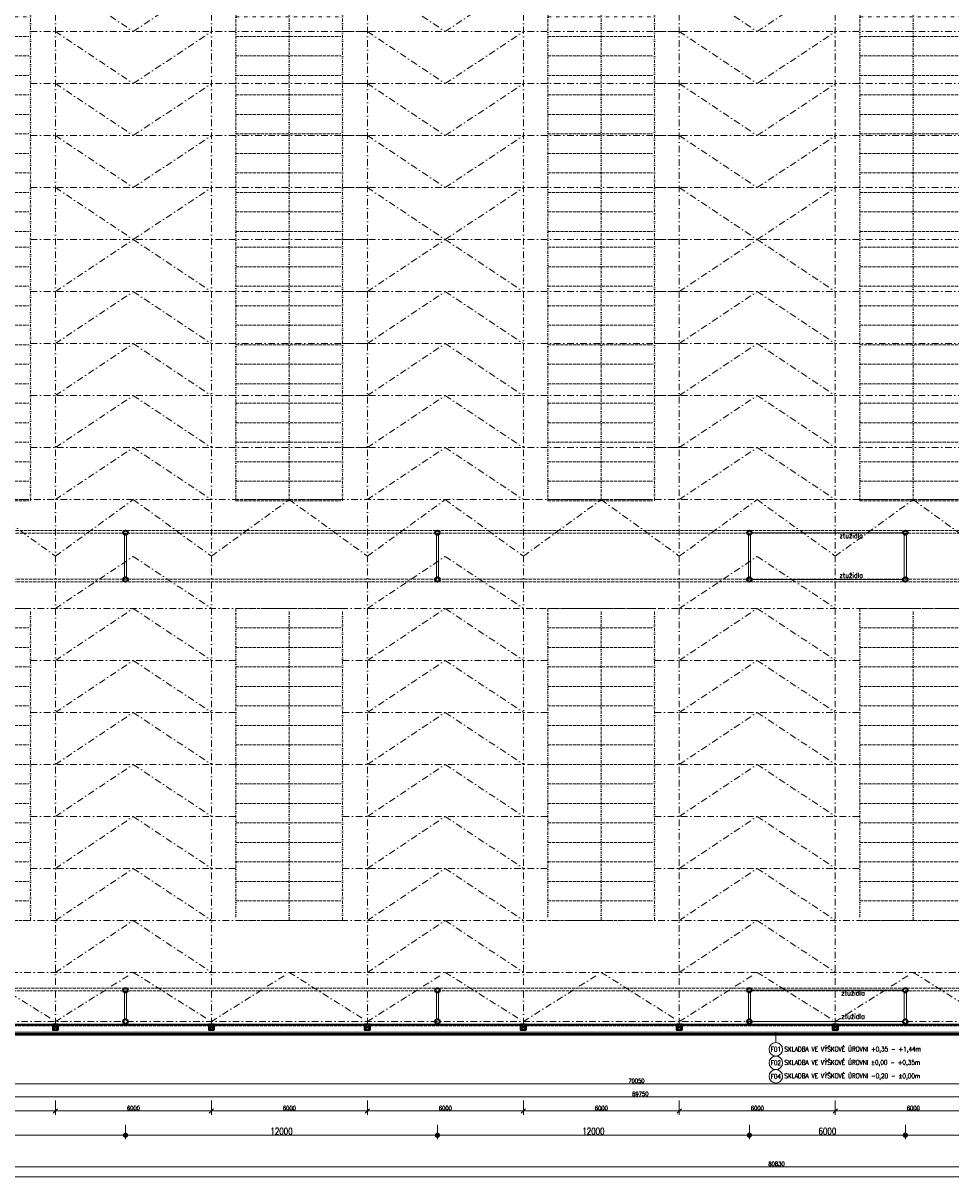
# Model space of a CAD drawing. Header units: millimetres. Extents: x -485339 to 286898, y -1189934 to 1602269.
# Tile 15 of 230: x -264980 to -229292, y -1065795 to -1021269. Entities that reach past the tile are written whole.
import ezdxf
from ezdxf.enums import TextEntityAlignment as Align

# ---------------------------------------------------------------- set-up
doc = ezdxf.new("R2010")
doc.units = ezdxf.units.MM
doc.header["$LTSCALE"] = 10
for name, pattern in [('DASHDOT', [25.4, 12.7, -6.35, 0, -6.35]), ('DĚLICÍ2', [15.875, 6.35, -3.175, 0, -3.175, 0, -3.175]), ('ČÁRKOVANÁ2', [9.525, 6.35, -3.175])]:
    doc.linetypes.add(name, pattern=pattern)
doc.layers.get('Defpoints').update_dxf_attribs({"lineweight": 0})
for name, color, linetype, lineweight in [('N_kóty', 10, 'Continuous', 18), ('N_popis', 10, 'Continuous', 18), ('N_čáry_obrys', 10, 'Continuous', 35), ('N_čáry_obv.plášt', 212, 'Continuous', 18), ('St_kóty', 132, 'Continuous', 18), ('St_sloupy_konstrukce haly', 5, 'Continuous', 35), ('St_sloupy_opláštění_půdorys', 25, 'Continuous', 35), ('St_čáry_nad', 250, 'DĚLICÍ2', 18), ('St_čáry_osy', 250, 'DASHDOT', 18), ('St_čáry_plné', 250, 'Continuous', 18), ('St_čáry_pod', 250, 'ČÁRKOVANÁ2', 18)]:
    doc.layers.add(name, color=color, linetype=linetype, lineweight=lineweight)
doc.styles.get("Standard").update_dxf_attribs({"font": 'simplex.shx', "width": 0.8})
doc.linetypes.add('IZOLACE', pattern='A,0.0001,-0.1,[134,ltypeshp.shx,S=0.1,R=0,X=-0.1,Y=0],-0.2,[134,ltypeshp.shx,S=0.1,R=180,X=0.1,Y=0],-0.1', length=0.4001)
doc.dimstyles.new('stavebníM100', dxfattribs={"dimtxt": 165, "dimasz": 170, "dimexe": 150, "dimexo": 100, "dimgap": 30, "dimtad": 1, "dimdec": 0, "dimtxsty": 'Standard', "dimblk": 'OBLIQUE', "dimcen": -2.5, "dimdle": 150, "dimclrd": 256, "dimclre": 256, "dimclrt": 256, "dimadec": 4, "dimazin": 0, "dimtfac": 1, "dimtdec": 0, "dimtmove": 2, "dimatfit": 3, "dimldrblk": 'OBLIQUE', "dimfxl": 400, "dimfxlon": 1, "dimlwd": -1, "dimlwe": -1, "dimarcsym": 0})
doc.dimstyles.new('stavebníM100_modul', dxfattribs={"dimtxt": 250, "dimasz": 200, "dimexe": 150, "dimexo": 100, "dimgap": 30, "dimtad": 1, "dimdec": 0, "dimtxsty": 'Standard', "dimblk": 'DOT', "dimcen": -2.5, "dimdle": 150, "dimclrd": 256, "dimclre": 256, "dimclrt": 256, "dimadec": 4, "dimazin": 0, "dimtfac": 1, "dimtdec": 0, "dimtmove": 2, "dimatfit": 3, "dimldrblk": 'OBLIQUE', "dimfxl": 400, "dimfxlon": 1, "dimlwd": -1, "dimlwe": -1, "dimarcsym": 0})

# ---------------------------------------------------------------- blocks, each defined once
blk = doc.blocks.new('G$C08AFE675')
at = {"layer": 'St_sloupy_konstrukce haly', "color": 250, "lineweight": 18, "ltscale": 2}
for points in [[(-525, 40), (525, 40)], [(-525, -40), (525, -40)]]:
    blk.add_lwpolyline(points, dxfattribs=at)
at = {"layer": 'St_sloupy_konstrukce haly', "ltscale": 2}
for centre in [(-600, 0), (600, 0)]:
    blk.add_circle(centre, 85, dxfattribs=at)
blk = doc.blocks.new('G$CD8A98CDB')
at = {"layer": 'St_sloupy_konstrukce haly', "color": 250, "lineweight": 18, "ltscale": 2}
for points in [[(-825, 0), (825, 0)], [(-825, -80), (825, -80)]]:
    blk.add_lwpolyline(points, dxfattribs=at)
at = {"layer": 'St_sloupy_konstrukce haly', "ltscale": 2}
for centre in [(-900, -40), (900, -40)]:
    blk.add_circle(centre, 85, dxfattribs=at)
blk = doc.blocks.new('G$C0F2906C7')
at = {"layer": 'St_sloupy_opláštění_půdorys', "ltscale": 2}
blk.add_lwpolyline([(-105, -105), (105, -105), (105, 105), (-105, 105)], close=True, dxfattribs=at)
for points in [[(-105, 105), (105, -105)], [(105, 105), (-105, -105)]]:
    blk.add_lwpolyline(points, dxfattribs=at)
blk = doc.blocks.new('G$CE3D3B369')
at = {"layer": 'St_čáry_osy', "linetype": 'ByBlock', "ltscale": 2}
blk.add_lwpolyline([(0, 0), (12000, 0), (12000, 4100), (0, 4100)], close=True, dxfattribs=at)
for points in [[(750, 4100), (750, 0)], [(1500, 4100), (1500, 0)], [(2250, 4100), (2250, 0)], [(3000, 4100), (3000, 0)], [(3750, 4100), (3750, 0)], [(4500, 4100), (4500, 0)], [(5250, 4100), (5250, 0)], [(6000, 4100), (6000, 0)], [(6750, 4100), (6750, 0)], [(7500, 4100), (7500, 0)], [(8250, 4100), (8250, 0)], [(9000, 4100), (9000, 0)], [(9750, 4100), (9750, 0)], [(10500, 4100), (10500, 0)], [(11250, 4100), (11250, 0)], [(0, 2050), (12000, 2050)]]:
    blk.add_lwpolyline(points, dxfattribs=at)
at = {"layer": 'St_čáry_osy', "ltscale": 2}
blk.add_lwpolyline([(12000, 4100), (12000, 0)], dxfattribs=at)
blk = doc.blocks.new('G$C7F8F446A')
at = {"layer": 'St_čáry_plné', "color": 0, "linetype": 'ByBlock', "ltscale": 2}
for p, q in [((20055, 4100), (-55, 4100)), ((-55, 0), (20055, 0))]:
    blk.add_line(p, q, dxfattribs=at)
for points in [[(-55, 4100), (-55, 0)], [(695, 4100), (695, 0)], [(1445, 4100), (1445, 0)], [(2195, 4100), (2195, 0)], [(2945, 4100), (2945, 0)], [(3695, 4100), (3695, 0)], [(4445, 4100), (4445, 0)], [(5195, 4100), (5195, 0)], [(5945, 4100), (5945, 0)], [(6695, 4100), (6695, 0)], [(7445, 4100), (7445, 0)], [(8195, 4100), (8195, 0)], [(8945, 4100), (8945, 0)], [(9695, 4100), (9695, 0)], [(10305, 4100), (10305, 0)], [(11055, 4100), (11055, 0)], [(11805, 4100), (11805, 0)], [(12555, 4100), (12555, 0)], [(13305, 4100), (13305, 0)], [(14055, 4100), (14055, 0)], [(14805, 4100), (14805, 0)], [(15555, 4100), (15555, 0)], [(16305, 4100), (16305, 0)], [(17055, 4100), (17055, 0)], [(17805, 4100), (17805, 0)], [(18555, 4100), (18555, 0)], [(19305, 4100), (19305, 0)], [(20055, 4100), (20055, 0)], [(-55, 2050), (20000, 2050)]]:
    blk.add_lwpolyline(points, dxfattribs=at)
at = {"layer": 'St_čáry_pod', "color": 0, "linetype": 'ByBlock', "ltscale": 2}
for p, q in [((0, 4100), (0, 0)), ((20000, 0), (20000, 4100))]:
    blk.add_line(p, q, dxfattribs=at)
blk = doc.blocks.new('*U6982')
at = {"layer": 'St_čáry_osy', "ltscale": 2}
blk.add_lwpolyline([(-3000, -1000), (-4, 1000), (3000, -1000)], dxfattribs=at)
blk = doc.blocks.new('*U6981')
at = {"layer": 'St_čáry_osy', "ltscale": 2}
for p in [(0, 8000), (12000, 8000), (24000, 8000), (0, 6000), (12000, 6000), (24000, 6000), (0, 4000), (12000, 4000), (24000, 4000), (0, 2000), (12000, 2000), (24000, 2000), (0, 0), (12000, 0), (24000, 0)]:
    blk.add_blockref('*U6982', p, dxfattribs=at)
blk = doc.blocks.new('*U6984')
at = {"layer": 'St_čáry_osy', "ltscale": 2}
blk.add_lwpolyline([(-3000, -1000), (-4, 1000), (3000, -1000)], dxfattribs=at)
blk = doc.blocks.new('*U6983')
at = {"layer": 'St_čáry_osy', "ltscale": 2}
for p in [(0, 8000), (12000, 8000), (24000, 8000), (0, 6000), (12000, 6000), (24000, 6000), (0, 4000), (12000, 4000), (24000, 4000), (0, 2000), (12000, 2000), (24000, 2000), (0, 0), (12000, 0), (24000, 0)]:
    blk.add_blockref('*U6984', p, dxfattribs=at)
blk = doc.blocks.new('*U6986')
at = {"layer": 'St_čáry_osy', "ltscale": 2}
for points in [[(-3950, 8000), (9058, 8000)], [(-3950, 6000), (9058, 6000)], [(-3950, 4000), (9058, 4000)], [(-3950, 2000), (9058, 2000)], [(-3950, 0), (9058, 0)], [(-3950, -2000), (9058, -2000)], [(-3950, -4000), (9058, -4000)], [(-3950, -6000), (9058, -6000)], [(-3950, -8000), (9058, -8000)]]:
    blk.add_lwpolyline(points, dxfattribs=at)
blk = doc.blocks.new('*U6985')
at = {"layer": 'St_čáry_osy', "ltscale": 2}
for p in [(0, 0), (12000, 0), (24000, 0)]:
    blk.add_blockref('*U6986', p, dxfattribs=at)
blk = doc.blocks.new('*U6988')
at = {"layer": 'St_čáry_osy', "ltscale": 2}
blk.add_lwpolyline([(-3000, -1945), (-4, -55), (3000, -1945)], dxfattribs=at)
blk = doc.blocks.new('*U6987')
at = {"layer": 'St_čáry_osy', "ltscale": 2}
for p in [(0, 0), (6000, 0), (12000, 0), (18000, 0), (24000, 0), (30000, 0), (36000, 0)]:
    blk.add_blockref('*U6988', p, dxfattribs=at)
blk = doc.blocks.new('*U6990')
at = {"layer": 'St_čáry_osy', "ltscale": 2}
blk.add_lwpolyline([(-3000, -1000), (-4, 1000), (3000, -1000)], dxfattribs=at)
blk = doc.blocks.new('*U6989')
at = {"layer": 'St_čáry_osy', "ltscale": 2}
for p in [(0, 14000), (12000, 14000), (24000, 14000), (36000, 14000), (0, 12000), (12000, 12000), (24000, 12000), (36000, 12000), (0, 10000), (12000, 10000), (24000, 10000), (36000, 10000), (0, 8000), (12000, 8000), (24000, 8000), (36000, 8000), (0, 6000), (12000, 6000), (24000, 6000), (36000, 6000), (0, 4000), (12000, 4000), (24000, 4000), (36000, 4000), (0, 2000), (12000, 2000), (24000, 2000), (36000, 2000), (0, 0), (12000, 0), (24000, 0), (36000, 0)]:
    blk.add_blockref('*U6990', p, dxfattribs=at)
blk = doc.blocks.new('_OBLIQUE')
at = {"color": 0, "linetype": 'ByBlock'}
blk.add_line((-0.5, -0.5), (0.5, 0.5), dxfattribs=at)
blk = doc.blocks.new('*D6996')
at = {"layer": 'Defpoints', "color": 0}
for p in [(-276113, -1061874), (-206363, -1062274), (-206363, -1062563)]:
    blk.add_point(p, dxfattribs=at)
at = {"layer": 'St_kóty'}
for p, q in [((-276113, -1062163), (-276113, -1062713)), ((-206363, -1062374), (-206363, -1062713)), ((-276263, -1062563), (-206213, -1062563))]:
    blk.add_line(p, q, dxfattribs=at)
at = {"layer": 'St_kóty', "linetype": 'ByBlock', "xscale": 170, "yscale": 170, "zscale": 170, "rotation": 180}
blk.add_blockref('_OBLIQUE', (-276113, -1062563), dxfattribs=at)
at = {"layer": 'St_kóty', "linetype": 'ByBlock', "xscale": 170, "yscale": 170, "zscale": 170}
blk.add_blockref('_OBLIQUE', (-206363, -1062563), dxfattribs=at)
at = {"layer": 'St_kóty', "insert": (-241238, -1062450), "char_height": 165, "attachment_point": 5}
blk.add_mtext('69750', dxfattribs=at)
blk = doc.blocks.new('*D7013')
at = {"layer": 'Defpoints', "color": 0}
for p in [(-269738, -1059883), (-263738, -1059883), (-263738, -1063107)]:
    blk.add_point(p, dxfattribs=at)
at = {"layer": 'St_kóty'}
for p, q in [((-269738, -1062707), (-269738, -1063257)), ((-263738, -1062707), (-263738, -1063257)), ((-269888, -1063107), (-263588, -1063107))]:
    blk.add_line(p, q, dxfattribs=at)
at = {"layer": 'St_kóty', "linetype": 'ByBlock', "xscale": 170, "yscale": 170, "zscale": 170, "rotation": 180}
blk.add_blockref('_OBLIQUE', (-269738, -1063107), dxfattribs=at)
at = {"layer": 'St_kóty', "linetype": 'ByBlock', "xscale": 170, "yscale": 170, "zscale": 170}
blk.add_blockref('_OBLIQUE', (-263738, -1063107), dxfattribs=at)
at = {"layer": 'St_kóty', "insert": (-266738, -1062994), "char_height": 165, "attachment_point": 5}
blk.add_mtext('6000', dxfattribs=at)
blk = doc.blocks.new('*D7014')
at = {"layer": 'Defpoints', "color": 0}
for p in [(-263738, -1059883), (-257738, -1059883), (-257738, -1063107)]:
    blk.add_point(p, dxfattribs=at)
at = {"layer": 'St_kóty'}
for p, q in [((-263738, -1062707), (-263738, -1063257)), ((-257738, -1062707), (-257738, -1063257)), ((-263888, -1063107), (-257588, -1063107))]:
    blk.add_line(p, q, dxfattribs=at)
at = {"layer": 'St_kóty', "linetype": 'ByBlock', "xscale": 170, "yscale": 170, "zscale": 170, "rotation": 180}
blk.add_blockref('_OBLIQUE', (-263738, -1063107), dxfattribs=at)
at = {"layer": 'St_kóty', "linetype": 'ByBlock', "xscale": 170, "yscale": 170, "zscale": 170}
blk.add_blockref('_OBLIQUE', (-257738, -1063107), dxfattribs=at)
at = {"layer": 'St_kóty', "insert": (-260738, -1062994), "char_height": 165, "attachment_point": 5}
blk.add_mtext('6000', dxfattribs=at)
blk = doc.blocks.new('*D7015')
at = {"layer": 'Defpoints', "color": 0}
for p in [(-257738, -1059883), (-251738, -1059883), (-251738, -1063107)]:
    blk.add_point(p, dxfattribs=at)
at = {"layer": 'St_kóty'}
for p, q in [((-257738, -1062707), (-257738, -1063257)), ((-251738, -1062707), (-251738, -1063257)), ((-257888, -1063107), (-251588, -1063107))]:
    blk.add_line(p, q, dxfattribs=at)
at = {"layer": 'St_kóty', "linetype": 'ByBlock', "xscale": 170, "yscale": 170, "zscale": 170, "rotation": 180}
blk.add_blockref('_OBLIQUE', (-257738, -1063107), dxfattribs=at)
at = {"layer": 'St_kóty', "linetype": 'ByBlock', "xscale": 170, "yscale": 170, "zscale": 170}
blk.add_blockref('_OBLIQUE', (-251738, -1063107), dxfattribs=at)
at = {"layer": 'St_kóty', "insert": (-254738, -1062994), "char_height": 165, "attachment_point": 5}
blk.add_mtext('6000', dxfattribs=at)
blk = doc.blocks.new('*D7016')
at = {"layer": 'Defpoints', "color": 0}
for p in [(-251738, -1059883), (-245738, -1059883), (-245738, -1063107)]:
    blk.add_point(p, dxfattribs=at)
at = {"layer": 'St_kóty'}
for p, q in [((-251738, -1062707), (-251738, -1063257)), ((-245738, -1062707), (-245738, -1063257)), ((-251888, -1063107), (-245588, -1063107))]:
    blk.add_line(p, q, dxfattribs=at)
at = {"layer": 'St_kóty', "linetype": 'ByBlock', "xscale": 170, "yscale": 170, "zscale": 170, "rotation": 180}
blk.add_blockref('_OBLIQUE', (-251738, -1063107), dxfattribs=at)
at = {"layer": 'St_kóty', "linetype": 'ByBlock', "xscale": 170, "yscale": 170, "zscale": 170}
blk.add_blockref('_OBLIQUE', (-245738, -1063107), dxfattribs=at)
at = {"layer": 'St_kóty', "insert": (-248738, -1062994), "char_height": 165, "attachment_point": 5}
blk.add_mtext('6000', dxfattribs=at)
blk = doc.blocks.new('*D7017')
at = {"layer": 'Defpoints', "color": 0}
for p in [(-245738, -1059883), (-239738, -1059883), (-239738, -1063107)]:
    blk.add_point(p, dxfattribs=at)
at = {"layer": 'St_kóty'}
for p, q in [((-245738, -1062707), (-245738, -1063257)), ((-239738, -1062707), (-239738, -1063257)), ((-245888, -1063107), (-239588, -1063107))]:
    blk.add_line(p, q, dxfattribs=at)
at = {"layer": 'St_kóty', "linetype": 'ByBlock', "xscale": 170, "yscale": 170, "zscale": 170, "rotation": 180}
blk.add_blockref('_OBLIQUE', (-245738, -1063107), dxfattribs=at)
at = {"layer": 'St_kóty', "linetype": 'ByBlock', "xscale": 170, "yscale": 170, "zscale": 170}
blk.add_blockref('_OBLIQUE', (-239738, -1063107), dxfattribs=at)
at = {"layer": 'St_kóty', "insert": (-242738, -1062994), "char_height": 165, "attachment_point": 5}
blk.add_mtext('6000', dxfattribs=at)
blk = doc.blocks.new('*D7018')
at = {"layer": 'Defpoints', "color": 0}
for p in [(-239738, -1059883), (-233738, -1059883), (-233738, -1063107)]:
    blk.add_point(p, dxfattribs=at)
at = {"layer": 'St_kóty'}
for p, q in [((-239738, -1062707), (-239738, -1063257)), ((-233738, -1062707), (-233738, -1063257)), ((-239888, -1063107), (-233588, -1063107))]:
    blk.add_line(p, q, dxfattribs=at)
at = {"layer": 'St_kóty', "linetype": 'ByBlock', "xscale": 170, "yscale": 170, "zscale": 170, "rotation": 180}
blk.add_blockref('_OBLIQUE', (-239738, -1063107), dxfattribs=at)
at = {"layer": 'St_kóty', "linetype": 'ByBlock', "xscale": 170, "yscale": 170, "zscale": 170}
blk.add_blockref('_OBLIQUE', (-233738, -1063107), dxfattribs=at)
at = {"layer": 'St_kóty', "insert": (-236738, -1062994), "char_height": 165, "attachment_point": 5}
blk.add_mtext('6000', dxfattribs=at)
blk = doc.blocks.new('*D7019')
at = {"layer": 'Defpoints', "color": 0}
for p in [(-233738, -1059883), (-227738, -1059883), (-227738, -1063107)]:
    blk.add_point(p, dxfattribs=at)
at = {"layer": 'St_kóty'}
for p, q in [((-233738, -1062707), (-233738, -1063257)), ((-227738, -1062707), (-227738, -1063257)), ((-233888, -1063107), (-227588, -1063107))]:
    blk.add_line(p, q, dxfattribs=at)
at = {"layer": 'St_kóty', "linetype": 'ByBlock', "xscale": 170, "yscale": 170, "zscale": 170, "rotation": 180}
blk.add_blockref('_OBLIQUE', (-233738, -1063107), dxfattribs=at)
at = {"layer": 'St_kóty', "linetype": 'ByBlock', "xscale": 170, "yscale": 170, "zscale": 170}
blk.add_blockref('_OBLIQUE', (-227738, -1063107), dxfattribs=at)
at = {"layer": 'St_kóty', "insert": (-230738, -1062994), "char_height": 165, "attachment_point": 5}
blk.add_mtext('6000', dxfattribs=at)
blk = doc.blocks.new('_Dot')
at = {"color": 0, "linetype": 'ByBlock', "lineweight": -2}
blk.add_line((-0.5, 0), (-1, 0), dxfattribs=at)
at = {"color": 0, "linetype": 'ByBlock', "const_width": 0.5}
blk.add_lwpolyline([(-0.25, 0, 1), (0.25, 0, 1)], format="xyb", close=True, dxfattribs=at)
blk = doc.blocks.new('*D7035')
at = {"layer": 'Defpoints', "color": 0}
for p in [(-231043, -1040868), (-219043, -1040868), (-231043, -1064041)]:
    blk.add_point(p, dxfattribs=at)
at = {"layer": 'St_kóty'}
for p, q in [((-231043, -1063641), (-231043, -1064191)), ((-219043, -1063641), (-219043, -1064191)), ((-219243, -1064041), (-230843, -1064041))]:
    blk.add_line(p, q, dxfattribs=at)
at = {"layer": 'St_kóty', "linetype": 'ByBlock', "xscale": 200, "yscale": 200, "zscale": 200, "rotation": 180}
blk.add_blockref('_Dot', (-231043, -1064041), dxfattribs=at)
at = {"layer": 'St_kóty', "linetype": 'ByBlock', "xscale": 200, "yscale": 200, "zscale": 200}
blk.add_blockref('_Dot', (-219043, -1064041), dxfattribs=at)
at = {"layer": 'St_kóty', "insert": (-225043, -1063886), "char_height": 250, "attachment_point": 5}
blk.add_mtext('12000', dxfattribs=at)
blk = doc.blocks.new('*D7036')
at = {"layer": 'Defpoints', "color": 0}
for p in [(-237043, -1040868), (-231043, -1040868), (-237043, -1064041)]:
    blk.add_point(p, dxfattribs=at)
at = {"layer": 'St_kóty'}
for p, q in [((-237043, -1063641), (-237043, -1064191)), ((-231043, -1063641), (-231043, -1064191)), ((-231243, -1064041), (-236843, -1064041))]:
    blk.add_line(p, q, dxfattribs=at)
at = {"layer": 'St_kóty', "linetype": 'ByBlock', "xscale": 200, "yscale": 200, "zscale": 200, "rotation": 180}
blk.add_blockref('_Dot', (-237043, -1064041), dxfattribs=at)
at = {"layer": 'St_kóty', "linetype": 'ByBlock', "xscale": 200, "yscale": 200, "zscale": 200}
blk.add_blockref('_Dot', (-231043, -1064041), dxfattribs=at)
at = {"layer": 'St_kóty', "insert": (-234043, -1063886), "char_height": 250, "attachment_point": 5}
blk.add_mtext('6000', dxfattribs=at)
blk = doc.blocks.new('*D7037')
at = {"layer": 'Defpoints', "color": 0}
for p in [(-249043, -1040868), (-237043, -1040868), (-249043, -1064041)]:
    blk.add_point(p, dxfattribs=at)
at = {"layer": 'St_kóty'}
for p, q in [((-249043, -1063641), (-249043, -1064191)), ((-237043, -1063641), (-237043, -1064191)), ((-237243, -1064041), (-248843, -1064041))]:
    blk.add_line(p, q, dxfattribs=at)
at = {"layer": 'St_kóty', "linetype": 'ByBlock', "xscale": 200, "yscale": 200, "zscale": 200, "rotation": 180}
blk.add_blockref('_Dot', (-249043, -1064041), dxfattribs=at)
at = {"layer": 'St_kóty', "linetype": 'ByBlock', "xscale": 200, "yscale": 200, "zscale": 200}
blk.add_blockref('_Dot', (-237043, -1064041), dxfattribs=at)
at = {"layer": 'St_kóty', "insert": (-243043, -1063886), "char_height": 250, "attachment_point": 5}
blk.add_mtext('12000', dxfattribs=at)
blk = doc.blocks.new('*D7038')
at = {"layer": 'Defpoints', "color": 0}
for p in [(-261043, -1040868), (-249043, -1040868), (-261043, -1064041)]:
    blk.add_point(p, dxfattribs=at)
at = {"layer": 'St_kóty'}
for p, q in [((-261043, -1063641), (-261043, -1064191)), ((-249043, -1063641), (-249043, -1064191)), ((-249243, -1064041), (-260843, -1064041))]:
    blk.add_line(p, q, dxfattribs=at)
at = {"layer": 'St_kóty', "linetype": 'ByBlock', "xscale": 200, "yscale": 200, "zscale": 200, "rotation": 180}
blk.add_blockref('_Dot', (-261043, -1064041), dxfattribs=at)
at = {"layer": 'St_kóty', "linetype": 'ByBlock', "xscale": 200, "yscale": 200, "zscale": 200}
blk.add_blockref('_Dot', (-249043, -1064041), dxfattribs=at)
at = {"layer": 'St_kóty', "insert": (-255043, -1063886), "char_height": 250, "attachment_point": 5}
blk.add_mtext('12000', dxfattribs=at)
blk = doc.blocks.new('*D7039')
at = {"layer": 'Defpoints', "color": 0}
for p in [(-273043, -1040868), (-261043, -1040868), (-273043, -1064041)]:
    blk.add_point(p, dxfattribs=at)
at = {"layer": 'St_kóty'}
for p, q in [((-273043, -1063641), (-273043, -1064191)), ((-261043, -1063641), (-261043, -1064191)), ((-261243, -1064041), (-272843, -1064041))]:
    blk.add_line(p, q, dxfattribs=at)
at = {"layer": 'St_kóty', "linetype": 'ByBlock', "xscale": 200, "yscale": 200, "zscale": 200, "rotation": 180}
blk.add_blockref('_Dot', (-273043, -1064041), dxfattribs=at)
at = {"layer": 'St_kóty', "linetype": 'ByBlock', "xscale": 200, "yscale": 200, "zscale": 200}
blk.add_blockref('_Dot', (-261043, -1064041), dxfattribs=at)
at = {"layer": 'St_kóty', "insert": (-267043, -1063886), "char_height": 250, "attachment_point": 5}
blk.add_mtext('12000', dxfattribs=at)
blk = doc.blocks.new('*D7256')
at = {"layer": 'Defpoints', "color": 0}
for p in [(-179483, -1042046), (-276413, -1060078), (-179483, -1065645)]:
    blk.add_point(p, dxfattribs=at)
at = {"layer": 'St_kóty'}
for p, q in [((-276413, -1065245), (-276413, -1065795)), ((-179483, -1065245), (-179483, -1065795)), ((-276563, -1065645), (-179333, -1065645))]:
    blk.add_line(p, q, dxfattribs=at)
at = {"layer": 'St_kóty', "linetype": 'ByBlock', "xscale": 170, "yscale": 170, "zscale": 170, "rotation": 180}
blk.add_blockref('_OBLIQUE', (-276413, -1065645), dxfattribs=at)
at = {"layer": 'St_kóty', "linetype": 'ByBlock', "xscale": 170, "yscale": 170, "zscale": 170}
blk.add_blockref('_OBLIQUE', (-179483, -1065645), dxfattribs=at)
at = {"layer": 'St_kóty', "insert": (-227948, -1065533), "char_height": 165, "attachment_point": 5}
blk.add_mtext('96930', dxfattribs=at)
blk = doc.blocks.new('*D7257')
at = {"layer": 'Defpoints', "color": 0}
for p in [(-276413, -1060078), (-195583, -1060478), (-195583, -1065253)]:
    blk.add_point(p, dxfattribs=at)
at = {"layer": 'St_kóty'}
for p, q in [((-276413, -1064853), (-276413, -1065403)), ((-195583, -1064853), (-195583, -1065403)), ((-276563, -1065253), (-195433, -1065253))]:
    blk.add_line(p, q, dxfattribs=at)
at = {"layer": 'St_kóty', "linetype": 'ByBlock', "xscale": 170, "yscale": 170, "zscale": 170, "rotation": 180}
blk.add_blockref('_OBLIQUE', (-276413, -1065253), dxfattribs=at)
at = {"layer": 'St_kóty', "linetype": 'ByBlock', "xscale": 170, "yscale": 170, "zscale": 170}
blk.add_blockref('_OBLIQUE', (-195583, -1065253), dxfattribs=at)
at = {"layer": 'St_kóty', "insert": (-235998, -1065141), "char_height": 165, "attachment_point": 5}
blk.add_mtext('80830', dxfattribs=at)
blk = doc.blocks.new('*D7307')
at = {"layer": 'Defpoints', "color": 0}
for p in [(-276413, -1060654), (-206363, -1060654), (-206363, -1062062)]:
    blk.add_point(p, dxfattribs=at)
at = {"layer": 'N_kóty'}
for p, q in [((-276413, -1061662), (-276413, -1062212)), ((-206363, -1061662), (-206363, -1062212)), ((-276563, -1062062), (-206213, -1062062))]:
    blk.add_line(p, q, dxfattribs=at)
at = {"layer": 'N_kóty', "linetype": 'ByBlock', "xscale": 170, "yscale": 170, "zscale": 170, "rotation": 180}
blk.add_blockref('_OBLIQUE', (-276413, -1062062), dxfattribs=at)
at = {"layer": 'N_kóty', "linetype": 'ByBlock', "xscale": 170, "yscale": 170, "zscale": 170}
blk.add_blockref('_OBLIQUE', (-206363, -1062062), dxfattribs=at)
at = {"layer": 'N_kóty', "insert": (-241388, -1061949), "char_height": 165, "attachment_point": 5}
blk.add_mtext('70050', dxfattribs=at)

msp = doc.modelspace()

# ---------------------------------------------------------------- linework, layer by layer
at = {"layer": 'N_popis'}
msp.add_lwpolyline([(-236025.4, -1060476.7), (-236025.4, -1060077.6)], dxfattribs=at)
for centre in [(-236025.4, -1060736.6), (-236025.4, -1061256.4), (-236025.4, -1061776.2)]:
    msp.add_circle(centre, 259.9, dxfattribs=at)
at = {"layer": 'N_čáry_obrys', "ltscale": 2}
msp.add_lwpolyline([(-206462.7, -1060177.6), (-276112.7, -1060177.6)], dxfattribs=at)
at = {"layer": 'N_čáry_obv.plášt', "linetype": 'IZOLACE', "ltscale": 10}
msp.add_lwpolyline([(-206412.7, -1060127.6), (-276462.7, -1060127.6)], dxfattribs=at)
at = {"layer": 'St_sloupy_konstrukce haly', "ltscale": 2}
msp.add_lwpolyline([(-276112.7, -1059777.6), (-206362.7, -1059777.6)], dxfattribs=at)
at = {"layer": 'St_čáry_nad', "ltscale": 2}
for points in [[(-179683, -1040782.6), (-275737.7, -1040782.6)], [(-179683, -1040882.6), (-275737.7, -1040882.6)], [(-210462.7, -1042652.6), (-275737.7, -1042652.6)], [(-210462.7, -1042752.6), (-275737.7, -1042752.6)], [(-207042.7, -1058382.6), (-275737.7, -1058382.6)], [(-206959.1, -1058482.6), (-275737.7, -1058482.6)], [(-269632.7, -1059832.6), (-263842.7, -1059832.6)], [(-263632.7, -1059832.6), (-257842.7, -1059832.6)], [(-257632.7, -1059832.6), (-251842.7, -1059832.6)], [(-251632.7, -1059832.6), (-245842.7, -1059832.6)], [(-245632.7, -1059832.6), (-239842.7, -1059832.6)], [(-239632.7, -1059832.6), (-233842.7, -1059832.6)], [(-233632.7, -1059832.6), (-227842.7, -1059832.6)]]:
    msp.add_lwpolyline(points, dxfattribs=at)
at = {"layer": 'St_čáry_osy', "ltscale": 2}
for points in [[(-263737.7, -1059777.6), (-263737.7, -1011656.9)], [(-257737.7, -1059777.6), (-257737.7, -1011656.9)], [(-251737.7, -1059777.6), (-251737.7, -1011656.9)], [(-245737.7, -1059777.6), (-245737.7, -1011656.9)], [(-239737.7, -1059777.6), (-239737.7, -1011656.9)], [(-233737.7, -1059777.6), (-233737.7, -1011656.9)], [(-275737.7, -1039595.1), (-179683, -1039582.3)], [(-269737.7, -1041767.6), (-266742, -1039595.1), (-263737.7, -1041767.6)], [(-263737.7, -1041767.6), (-260742, -1039595.1), (-257737.7, -1041767.6)], [(-257737.7, -1041767.6), (-254742, -1039595.1), (-251737.7, -1041767.6)], [(-251737.7, -1041767.6), (-248742, -1039595.1), (-245737.7, -1041767.6)], [(-245737.7, -1041767.6), (-242742, -1039595.1), (-239737.7, -1041767.6)], [(-239737.7, -1041767.6), (-236742, -1039595.1), (-233737.7, -1041767.6)], [(-233737.7, -1041767.6), (-230742, -1039595.1), (-227737.7, -1041767.6)], [(-276112.7, -1043777.6), (-210362.7, -1043777.6)], [(-264692, -1045777.6), (-256792, -1045777.6)], [(-252692, -1045777.6), (-244792, -1045777.6)], [(-240692, -1045777.6), (-232792, -1045777.6)], [(-264692, -1047777.6), (-256792, -1047777.6)], [(-252692, -1047777.6), (-244792, -1047777.6)], [(-240692, -1047777.6), (-232792, -1047777.6)], [(-264692, -1049777.6), (-256792, -1049777.6)], [(-252692, -1049777.6), (-244792, -1049777.6)], [(-240692, -1049777.6), (-232792, -1049777.6)], [(-264692, -1051777.6), (-256792, -1051777.6)], [(-252692, -1051777.6), (-244792, -1051777.6)], [(-240692, -1051777.6), (-232792, -1051777.6)], [(-264692, -1053777.6), (-256792, -1053777.6)], [(-252692, -1053777.6), (-244792, -1053777.6)], [(-240692, -1053777.6), (-232792, -1053777.6)], [(-276112.7, -1055777.6), (-206362.7, -1055777.6)], [(-276112.7, -1057777.6), (-206362.7, -1057777.6)], [(-206362.7, -1059667.6), (-275957.7, -1059667.6)]]:
    msp.add_lwpolyline(points, dxfattribs=at)
at = {"layer": 'St_čáry_plné', "ltscale": 2}
for points in [[(-236957.7, -1040867.6), (-231127.7, -1040867.6)], [(-236957.7, -1042667.6), (-231127.7, -1042667.6)], [(-236957.7, -1058467.6), (-231127.7, -1058467.6)], [(-236957.7, -1059667.6), (-231127.7, -1059667.6)], [(-206362.7, -1060077.6), (-276112.7, -1060077.6)]]:
    msp.add_lwpolyline(points, dxfattribs=at)

# ---------------------------------------------------------------- block references
at = {"layer": 'St_sloupy_konstrukce haly', "ltscale": 2, "rotation": 90}
for name, p in [('G$CD8A98CDB', (-261082.7, -1041767.6)), ('G$CD8A98CDB', (-249082.7, -1041767.6)), ('G$CD8A98CDB', (-237082.7, -1041767.6)), ('G$CD8A98CDB', (-231082.7, -1041767.6)), ('G$C08AFE675', (-261042.7, -1059067.6)), ('G$C08AFE675', (-249042.7, -1059067.6)), ('G$C08AFE675', (-237042.7, -1059067.6)), ('G$C08AFE675', (-231042.7, -1059067.6))]:
    msp.add_blockref(name, p, dxfattribs=at)
at = {"layer": 'St_sloupy_opláštění_půdorys', "ltscale": 2, "rotation": 90}
for p in [(-263737.7, -1059882.6), (-257737.7, -1059882.6), (-251737.7, -1059882.6), (-245737.7, -1059882.6), (-239737.7, -1059882.6), (-233737.7, -1059882.6)]:
    msp.add_blockref('G$C0F2906C7', p, dxfattribs=at)
at = {"layer": 'St_čáry_nad', "ltscale": 2, "rotation": 90}
for name, p in [('G$C7F8F446A', (-264692, -1039584.6)), ('G$C7F8F446A', (-252692, -1039584.6)), ('G$C7F8F446A', (-240692, -1039584.6)), ('G$C7F8F446A', (-228692, -1039584.6)), ('G$CE3D3B369', (-264692, -1055777.6)), ('G$CE3D3B369', (-252692, -1055777.6)), ('G$CE3D3B369', (-240692, -1055777.6)), ('G$CE3D3B369', (-228692, -1055777.6))]:
    msp.add_blockref(name, p, dxfattribs=at)
at = {"layer": 'St_čáry_osy', "ltscale": 2, "xscale": -1, "rotation": 180}
msp.add_blockref('*U6983', (-260737.7, -1020595.1), dxfattribs=at)
at = {"layer": 'St_čáry_osy', "ltscale": 2}
for name, p in [('*U6985', (-260742, -1029595.1)), ('*U6981', (-260737.7, -1038595.1)), ('*U6989', (-260737.7, -1056777.6)), ('*U6987', (-266737.7, -1057722.6))]:
    msp.add_blockref(name, p, dxfattribs=at)

# ---------------------------------------------------------------- texts
at = {"layer": 'N_popis', "width": 0.8}
for s, p in [('SKLADBA VE VÝŠKOVÉ ÚROVNI +0,35 - +1,44m ', (-235695.3, -1060816)), ('SKLADBA VE VÝŠKOVÉ ÚROVNI %%P0,00 - +0,35m ', (-235695.3, -1061330.3)), ('SKLADBA VE VÝŠKOVÉ ÚROVNI -0,20 - %%P0,00m ', (-235695.3, -1061850.1))]:
    msp.add_text(s, height=180, dxfattribs=at).set_placement(p)
for s, p in [('F01', (-236025.4, -1060736.6)), ('F02', (-236025.4, -1061256.4)), ('F04', (-236025.4, -1061776.2))]:
    msp.add_text(s, height=180, dxfattribs=at).set_placement(p, align=Align.MIDDLE_CENTER)
at = {"layer": 'St_čáry_plné', "ltscale": 2, "width": 0.8}
for p in [(-233574.4, -1041082.8), (-233574.4, -1042606.4), (-233506.3, -1058668.5), (-233506.3, -1059570.3)]:
    msp.add_text('ztužidla', height=200, dxfattribs=at).set_placement(p)

# ---------------------------------------------------------------- dimensions: what is measured, and where the dimension line sits
at = {"layer": 'N_kóty'}
dim = msp.add_linear_dim(base=(-206362.7, -1062061.7), p1=(-276412.7, -1060653.8), p2=(-206362.7, -1060653.8), dimstyle='stavebníM100', dxfattribs=at)
dim.commit()
dim.dimension.update_dxf_attribs({"geometry": '*D7307', "text_midpoint": (-241387.7, -1061949.2)})
at = {"layer": 'St_kóty'}
for base, p1, p2, dimstyle, picture, middle in [((-273042.7, -1064041.5), (-261042.7, -1040867.6), (-273042.7, -1040867.6), 'stavebníM100_modul', '*D7039', (-267042.7, -1063886.5)), ((-261042.7, -1064041.5), (-249042.7, -1040867.6), (-261042.7, -1040867.6), 'stavebníM100_modul', '*D7038', (-255042.7, -1063886.5)), ((-249042.7, -1064041.5), (-237042.7, -1040867.6), (-249042.7, -1040867.6), 'stavebníM100_modul', '*D7037', (-243042.7, -1063886.5)), ((-237042.7, -1064041.5), (-231042.7, -1040867.6), (-237042.7, -1040867.6), 'stavebníM100_modul', '*D7036', (-234042.7, -1063886.5)), ((-231042.7, -1064041.5), (-219042.7, -1040867.6), (-231042.7, -1040867.6), 'stavebníM100_modul', '*D7035', (-225042.7, -1063886.5)), ((-263737.7, -1063107), (-269737.7, -1059882.6), (-263737.7, -1059882.6), 'stavebníM100', '*D7013', (-266737.7, -1062994.5)), ((-257737.7, -1063107), (-263737.7, -1059882.6), (-257737.7, -1059882.6), 'stavebníM100', '*D7014', (-260737.7, -1062994.5)), ((-251737.7, -1063107), (-257737.7, -1059882.6), (-251737.7, -1059882.6), 'stavebníM100', '*D7015', (-254737.7, -1062994.5)), ((-245737.7, -1063107), (-251737.7, -1059882.6), (-245737.7, -1059882.6), 'stavebníM100', '*D7016', (-248737.7, -1062994.5)), ((-239737.7, -1063107), (-245737.7, -1059882.6), (-239737.7, -1059882.6), 'stavebníM100', '*D7017', (-242737.7, -1062994.5)), ((-233737.7, -1063107), (-239737.7, -1059882.6), (-233737.7, -1059882.6), 'stavebníM100', '*D7018', (-236737.7, -1062994.5)), ((-227737.7, -1063107), (-233737.7, -1059882.6), (-227737.7, -1059882.6), 'stavebníM100', '*D7019', (-230737.7, -1062994.5))]:
    dim = msp.add_linear_dim(base=base, p1=p1, p2=p2, dimstyle=dimstyle, dxfattribs=at)
    dim.commit()
    dim.dimension.update_dxf_attribs({"geometry": picture, "text_midpoint": middle})
for base, p1, p2, picture, middle in [((-179483, -1065645.1), (-276412.7, -1060077.6), (-179483, -1042045.8), '*D7256', (-227947.9, -1065532.6)), ((-195582.7, -1065253.2), (-276412.7, -1060077.6), (-195582.7, -1060477.6), '*D7257', (-235997.7, -1065140.7)), ((-206362.7, -1062562.9), (-276112.7, -1061874.1), (-206362.7, -1062274.1), '*D6996', (-241237.7, -1062450.4))]:
    dim = msp.add_linear_dim(base=base, p1=p1, p2=p2, dimstyle='stavebníM100', override={"dimtxsty": 'Standard', "dimldrblk": 'OBLIQUE'}, dxfattribs=at)
    dim.commit()
    dim.dimension.update_dxf_attribs({"geometry": picture, "text_midpoint": middle})

doc.saveas('drawing.dxf')
